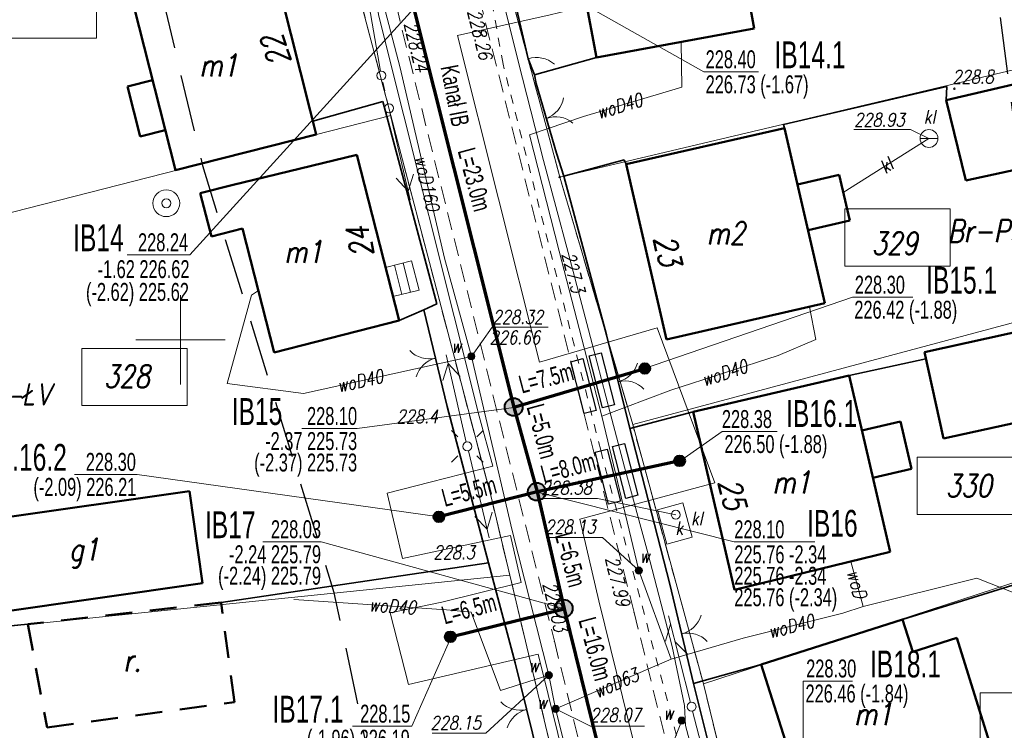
# Model space of a CAD drawing. Header units: millimetres. Extents: x 7436010 to 7436992, y 5663514 to 5666647.
# Tile 19 of 73: x 7436241 to 7436296, y 5663928 to 5663968. Entities that reach past the tile are written whole.
import ezdxf
from ezdxf.enums import TextEntityAlignment as Align

# ---------------------------------------------------------------- set-up
doc = ezdxf.new("R2010")
doc.units = ezdxf.units.MM
doc.header["$PDSIZE"] = 1
for name, pattern in [('$0$HIDDEN', [9.525, 6.35, -3.175]), ('2_EGBU_A', [0]), ('3', [1, 0.5, -0.5]), ('4', [2.5, 1.5, -1]), ('GDE', [0]), ('GUZ', [1.5, 1, -0.5]), ('KOU', [1.5, 1, -0.5])]:
    doc.linetypes.add(name, pattern=pattern)
for name, color, linetype, lineweight in [('1 OGRODZENIE', 7, 'BGT', 35), ('13 KOMORA KL', 34, 'Continuous', 18), ('14 WŁAZ KL', 34, 'Continuous', 18), ('15 PRZEWODY KL', 34, 'Continuous', 18), ('17 SŁUPY TELEKOMUNIKACYJNE', 30, 'Continuous', 18), ('18 LINIE TELEKOMUNIAKCYJNE', 30, 'Continuous', 18), ('2 BRAMY FURTKI', 7, 'Continuous', 18), ('22 SŁUPY eN', 1, 'Continuous', 18), ('23 LINIE eN', 1, 'Continuous', 18), ('24 LATARNIA', 1, 'Continuous', 18), ('27 ZASUWY WODOCIĄGOWE ISTN', 5, 'Continuous', 18), ('31 SZAMBO OSADNIK', 34, 'Continuous', 18), ('4 JEZDNIA MB', 7, 'KOU', 18), ('42 RZĘDNE WODOCIĄG', 5, 'Continuous', 18), ('43 RZĘDNE KL', 34, 'Continuous', 18), ('_AA_Kanalizacja grawitacyjna - trasa', 244, 'Continuous', 70), ('_AA_Odcinki boczne grawitacyjne 160mm - trasa', 30, 'Continuous', 70), ('_AA_Studnia kanalizacyjna bet.1000mm - symbol', 24, 'Continuous', 40), ('_AA_Studnia kanalizacyjna PP 600mm - symbol', 24, 'Continuous', 40), ('_DZIAŁKI DO POZWOLENIA', 110, 'Continuous', 9), ('_J_rury AROT', 1, 'Continuous', 30), ('_LINIA ROZ.LOKA', 4, '$0$HIDDEN', 30), ('Dzialki', 7, 'GDE', 18), ('DZIALKI_SYT-WYS_T_0', 7, 'Continuous', 18), ('EADTD_T_0', 7, 'Continuous', 18), ('EBUOA_T_6', 7, 'Continuous', 18), ('EBUPO_L_9', 7, '4', 50), ('EDZPD_L_1', 7, 'GDE', 18), ('EGBB_E_T_0', 7, 'Continuous', 18), ('EGBB_L_0', 7, '2_EGBU_A', 50), ('Linie_odn', 7, 'Continuous', 9), ('obszar odziaływania inwestcyji', 80, 'Continuous', 20), ('Podzial_sekcyjny_krzyze', 7, 'Continuous', 13), ('Punkty', 7, 'Continuous', 18), ('PunPOMIAR1', 7, 'Continuous', 18), ('RzedPOMIAR1', 7, 'Continuous', 18), ('SIEC_ENERGETYCZNA_L_0', 1, '3', 18), ('SZOPO_L_0', 7, 'BGT', 35), ('SZOPO_T_0', 7, 'Continuous', 18), ('UŻYTKI LINIE', 96, 'GUZ', 18), ('UŻYTKI OZNACZENIE', 96, 'Continuous', 18), ('WEKTOR BUDYNKI', 7, 'Continuous', 50), ('WEKTOR OGRODZENIE', 7, 'BGT', 35), ('WEKTOR PRZEWODY TELEKOMUNIKACYJNE', 30, 'Continuous', 18), ('WEKTOR RZĘDNE TELE', 30, 'Continuous', 18), ('WEKTOR RZĘDNE TERENU', 7, 'Continuous', 18), ('WEKTOR RZĘDNE WODOCIĄG wo', 5, 'Continuous', 18), ('WEKTOR SCHODY', 7, 'Continuous', 18), ('WEKTOR STUDNIA GŁĘBINOWA', 5, 'Continuous', 18), ('WEKTOR WODOCIĄGI wo', 5, 'Continuous', 18), ('WEKTOR ZASUWY wo', 5, 'Continuous', 18)]:
    doc.layers.add(name, color=color, linetype=linetype, lineweight=lineweight)
for name, color, linetype in [('_AA_Studnia kanalizacyjna bet.1000mm - plamki', 255, 'Continuous'), ('_AA_Studnia kanalizacyjna PP 600mm - plamki', 24, 'Continuous'), ('_map', 7, 'Continuous'), ('TEKST ks przyłącz korek', 32, 'Continuous'), ('TEKST ks przyłącz L _ i', 32, 'Continuous'), ('TEKST ks sieć L _ i', 244, 'Continuous'), ('TEKST ks studnia', 244, 'Continuous')]:
    doc.layers.add(name, color=color, linetype=linetype)
doc.styles.add('K1_ACAD', font='romans.shx', dxfattribs={"width": 0.8, "oblique": 12})
doc.styles.add('PLAN 1 pop.', font='ARIALN.TTF', dxfattribs={"width": 0.8})
doc.styles.add('PLAN 2 pop.', font='ARIALN.TTF', dxfattribs={"width": 0.8})
doc.linetypes.add('BGT', pattern='A,3.75,[133,ltypeshp.shx,S=0.1875,R=0,X=0,Y=0],3.75', length=7.5)

# ---------------------------------------------------------------- blocks, each defined once
blk = doc.blocks.new('GRO')
at = {"linetype": 'Continuous'}
blk.add_circle((0, 0), 0.045, dxfattribs=at)
blk = doc.blocks.new('BGB')
at = {"linetype": 'Continuous'}
for centre, start, end in [((-1.5, 0), 359.9995, 60), ((1.5, 0), 120, 180.0005)]:
    blk.add_arc(centre, 1.5, start, end, dxfattribs=at)
blk = doc.blocks.new('BGBP')
at = {"linetype": 'Continuous'}
blk.add_arc((1.5, 0), 1.5, 120, 180.0005, dxfattribs=at)
blk = doc.blocks.new('PNN')
at = {"linetype": 'Continuous'}
for p, q in [((0.25, 0), (5.25, 0)), ((3.9, 0.5), (4.76605, 0)), ((4.76605, 0), (3.9, -0.5))]:
    blk.add_line(p, q, dxfattribs=at)
blk = doc.blocks.new('SLS')
at = {"linetype": 'Continuous'}
blk.add_circle((0, 0), 0.25, dxfattribs=at)
blk = doc.blocks.new('PLT')
at = {"linetype": 'Continuous'}
for p, q in [((0.25, 0), (5.25, 0)), ((3.76605, 0), (2.9, -0.5)), ((3.9, 0.5), (4.76605, 0))]:
    blk.add_line(p, q, dxfattribs=at)
blk = doc.blocks.new('SZB')
at = {"linetype": 'Continuous'}
blk.add_line((-0.5, 0), (0.5, 0), dxfattribs=at)
blk.add_circle((0, 0), 0.5, dxfattribs=at)
blk = doc.blocks.new('WLZ')
at = {"linetype": 'Continuous'}
blk.add_circle((0, 0), 0.25, dxfattribs=at)
blk = doc.blocks.new('ZAS')
at = {"linetype": 'Continuous'}
for radius in [0.2, 0.175, 0.15, 0.125, 0.1, 0.075, 0.05, 0.025, 0.00715]:
    blk.add_circle((0, 0), radius, dxfattribs=at)
blk = doc.blocks.new('SUSM04_01')
at = {"linetype": 'Continuous'}
blk.add_circle((0, 0), 0.25, dxfattribs=at)
blk = doc.blocks.new('LAT')
at = {"linetype": 'Continuous'}
for p, q in [((-0.53035, 0.53035), (-0.8839, 0.8839)), ((0.53035, 0.53035), (0.8839, 0.8839)), ((-0.53035, -0.53035), (-0.8839, -0.8839)), ((0.53035, -0.53035), (0.8839, -0.8839))]:
    blk.add_line(p, q, dxfattribs=at)
blk = doc.blocks.new('WSP')
at = {"linetype": 'Continuous'}
blk.add_circle((0, 0), 0.045, dxfattribs=at)
blk = doc.blocks.new('SUUS25')
at = {"linetype": 'Continuous'}
for radius in [0.2, 0.175, 0.15, 0.125, 0.1, 0.075, 0.05, 0.025, 0.00715]:
    blk.add_circle((0, 0), radius, dxfattribs=at)
blk = doc.blocks.new('STD')
at = {"linetype": 'Continuous'}
for radius in [0.75, 0.25]:
    blk.add_circle((0, 0), radius, dxfattribs=at)
blk = doc.blocks.new('STUDZ')
at = {"layer": '1 OGRODZENIE', "flags": 128}
for points in [[(7436261.32, 5663963.32), (7436264.33, 5663952.01), (7436263.61, 5663951.67), (7436264.92, 5663946.28), (7436267.23, 5663937.53), (7436252.269, 5663935.31)], [(7436257.403, 5663962.223), (7436261.32, 5663963.32)], [(7436271.43, 5663959.15), (7436273.83, 5663950.28), (7436275.13, 5663945.04), (7436278.671, 5663945.97)], [(7436263.61, 5663951.67), (7436262.223, 5663951.082)], [(7436287.389, 5663948), (7436291.691, 5663948.938)], [(7436275.13, 5663945.04), (7436277.36, 5663936.34), (7436278.69, 5663930.79), (7436282.476, 5663931.843)], [(7436267.23, 5663937.53), (7436268.72, 5663931.95), (7436270, 5663926.72), (7436272.78, 5663915.45), (7436268.163, 5663914.31)], [(7436290.384, 5663934.362), (7436297.683, 5663936.64)], [(7436278.69, 5663930.79), (7436280.99, 5663921.62), (7436282.24, 5663916.38), (7436285.322, 5663917.384)]]:
    blk.add_lwpolyline(points, dxfattribs=at)
at = {"layer": '13 KOMORA KL', "flags": 128}
for points in [[(7436276.67, 5663940.5), (7436278.085, 5663940.895)], [(7436278.085, 5663940.895), (7436278.62, 5663938.976)], [(7436276.67, 5663940.5), (7436277.205, 5663938.582)], [(7436277.205, 5663938.582), (7436278.62, 5663938.976)]]:
    blk.add_lwpolyline(points, dxfattribs=at)
at = {"layer": '15 PRZEWODY KL', "flags": 128}
blk.add_lwpolyline([(7436291.86, 5663961.26), (7436287.063, 5663958.247)], dxfattribs=at)
at = {"layer": '22 SŁUPY eN', "linetype": '3', "flags": 128}
blk.add_lwpolyline([(7436261.66, 5663962.95), (7436261.23, 5663964.78)], dxfattribs=at)
at = {"layer": '4 JEZDNIA MB', "flags": 128}
for points in [[(7436276.67, 5664066.8), (7436275.37, 5664062.35), (7436268.02, 5664034.9), (7436262.85, 5664015.76), (7436259.89, 5664002.38), (7436258.96, 5663989.67), (7436260.01, 5663977.96), (7436262.3, 5663967.71), (7436270.91, 5663933.15)], [(7436275.37, 5663934.76), (7436266.87, 5663968.5), (7436264.88, 5663978.37)], [(7436286.771, 5663888.68), (7436275.37, 5663934.76)], [(7436270.91, 5663933.15), (7436282.098, 5663887.657)]]:
    blk.add_lwpolyline(points, dxfattribs=at)
at = {"layer": '42 RZĘDNE WODOCIĄG', "flags": 128}
for points in [[(7436275.63, 5663937.1), (7436273.601, 5663938.944), (7436270.441, 5663938.944)], [(7436270.98, 5663929.37), (7436272.923, 5663928.399), (7436275.956, 5663928.399)], [(7436273.43, 5663924.908), (7436276.547, 5663924.908), (7436278.03, 5663928.71)]]:
    blk.add_lwpolyline(points, dxfattribs=at)
at = {"layer": '43 RZĘDNE KL', "flags": 128}
for points in [[(7436291.86, 5663961.26), (7436290.819, 5663961.753), (7436287.659, 5663961.753)], [(7436270.182, 5663941.123), (7436273.325, 5663941.123), (7436277.7, 5663940.22)]]:
    blk.add_lwpolyline(points, dxfattribs=at)
at = {"layer": 'Dzialki'}
for p, q in [((7436266.97, 5663974.93), (7436271.21, 5663959.1)), ((7436271.21, 5663959.1), (7436302.071, 5663966.405))]:
    blk.add_line(p, q, dxfattribs=at)
at = {"layer": 'EBUPO_L_9'}
for p, q in [((7436252.269, 5663935.31), (7436241.459, 5663934.098)), ((7436253.025, 5663929.75), (7436252.269, 5663935.31)), ((7436241.459, 5663934.098), (7436242.535, 5663928.329)), ((7436242.535, 5663928.329), (7436253.025, 5663929.75))]:
    blk.add_line(p, q, dxfattribs=at)
at = {"layer": 'EDZPD_L_1'}
for p, q in [((7436261.76, 5663962.545), (7436257.825, 5663977.517)), ((7436261.76, 5663962.545), (7436233.01, 5663955.19)), ((7436267.384, 5663941.146), (7436261.76, 5663962.545)), ((7436275.289, 5663945.265), (7436271.21, 5663959.1)), ((7436275.289, 5663945.265), (7436304.581, 5663953.107)), ((7436279.247, 5663930.759), (7436275.289, 5663945.265)), ((7436268.413, 5663936.84), (7436267.384, 5663941.146)), ((7436279.247, 5663930.759), (7436307.522, 5663939.99)), ((7436268.413, 5663936.84), (7436238.353, 5663933.775)), ((7436273.464, 5663915.703), (7436268.413, 5663936.84)), ((7436282.686, 5663916.782), (7436279.247, 5663930.759))]:
    blk.add_line(p, q, dxfattribs=at)
at = {"layer": 'EGBB_L_0'}
for p, q in [((7436280.37, 5663977.24), (7436282.08, 5663967.4)), ((7436271.45, 5663975.62), (7436273.26, 5663965.78)), ((7436255.282, 5663970.646), (7436257.25, 5663962.827)), ((7436247.393, 5663968.657), (7436249.713, 5663959.479)), ((7436273.26, 5663965.78), (7436282.08, 5663967.4)), ((7436292.82, 5663963.41), (7436302.088, 5663965.559)), ((7436292.82, 5663963.41), (7436293.928, 5663958.918)), ((7436257.25, 5663962.827), (7436257.592, 5663961.477)), ((7436274.93, 5663959.82), (7436283.78, 5663961.84)), ((7436283.78, 5663961.84), (7436286.035, 5663952.048)), ((7436249.713, 5663959.479), (7436257.592, 5663961.477)), ((7436293.928, 5663958.918), (7436302.844, 5663960.858)), ((7436252.864, 5663958.642), (7436259.863, 5663960.34)), ((7436259.863, 5663960.34), (7436262.223, 5663951.082)), ((7436274.93, 5663959.82), (7436277.186, 5663950.018)), ((7436251.094, 5663958.21), (7436252.864, 5663958.642)), ((7436251.094, 5663958.21), (7436251.737, 5663955.771)), ((7436251.737, 5663955.771), (7436253.477, 5663956.223)), ((7436253.477, 5663956.223), (7436255.244, 5663949.294)), ((7436277.186, 5663950.018), (7436286.035, 5663952.048)), ((7436291.608, 5663949.314), (7436304.785, 5663952.2)), ((7436255.244, 5663949.294), (7436262.223, 5663951.082)), ((7436291.608, 5663949.314), (7436292.664, 5663944.475)), ((7436278.671, 5663945.97), (7436287.389, 5663948)), ((7436287.389, 5663948), (7436289.68, 5663938.141)), ((7436292.664, 5663944.475), (7436305.868, 5663947.367)), ((7436278.671, 5663945.97), (7436280.982, 5663936.031)), ((7436237.983, 5663939.755), (7436250.502, 5663941.548)), ((7436250.502, 5663941.548), (7436251.238, 5663936.399)), ((7436280.982, 5663936.031), (7436289.68, 5663938.141)), ((7436238.718, 5663934.605), (7436251.238, 5663936.399)), ((7436282.476, 5663931.843), (7436290.384, 5663934.362)), ((7436290.384, 5663934.362), (7436290.956, 5663932.562)), ((7436290.956, 5663932.562), (7436293.426, 5663933.335)), ((7436293.426, 5663933.335), (7436295.232, 5663927.546)), ((7436282.476, 5663931.843), (7436285.296, 5663922.985))]:
    blk.add_line(p, q, dxfattribs=at)
at = {"layer": 'Podzial_sekcyjny_krzyze', "color": 7, "lineweight": 13}
for p, q in [((7436250, 5663947.5), (7436250, 5663952.5)), ((7436247.5, 5663950), (7436252.5, 5663950))]:
    blk.add_line(p, q, dxfattribs=at)
at = {"layer": 'PunPOMIAR1'}
for p in [(7436262.3, 5663967.71), (7436264.92, 5663946.28), (7436267.23, 5663937.53), (7436275.37, 5663934.76), (7436270.91, 5663933.15)]:
    blk.add_point(p, dxfattribs=at)
at = {"layer": 'SIEC_ENERGETYCZNA_L_0'}
for p, q in [((7436268.039, 5663965.418), (7436267.127, 5663970.458)), ((7436273.499, 5663943.827), (7436268.039, 5663965.418)), ((7436277.743, 5663927.882), (7436273.499, 5663943.827))]:
    blk.add_line(p, q, dxfattribs=at)
at = {"layer": 'SZOPO_L_0'}
for p, q in [((7436269.44, 5663965.71), (7436267.28, 5663975.1)), ((7436269.8, 5663964.81), (7436269.44, 5663965.71)), ((7436269.8, 5663964.81), (7436273.26, 5663965.78)), ((7436269.9, 5663964.33), (7436269.8, 5663964.81)), ((7436271.02, 5663960.44), (7436269.9, 5663964.33)), ((7436292.85, 5663964.17), (7436283.73, 5663962.04)), ((7436292.82, 5663963.41), (7436292.85, 5663964.17)), ((7436283.73, 5663962.04), (7436283.78, 5663961.84)), ((7436271.43, 5663959.15), (7436271.02, 5663960.44)), ((7436274.82, 5663960.07), (7436271.43, 5663959.15)), ((7436274.93, 5663959.82), (7436274.82, 5663960.07))]:
    blk.add_line(p, q, dxfattribs=at)
at = {"layer": 'UŻYTKI LINIE', "flags": 128}
for points in [[(7436291.78, 5664098.98), (7436285.17, 5664074.32), (7436277.728, 5664045.894), (7436275.415, 5664037.05), (7436267.398, 5664006.396), (7436265.736, 5663990.877), (7436266.97, 5663974.93), (7436271.21, 5663959.1), (7436275.289, 5663945.265), (7436279.247, 5663930.759), (7436282.686, 5663916.782), (7436290.253, 5663883.997), (7436291.924, 5663877.505), (7436293.148, 5663871.537), (7436293.303, 5663870.782), (7436298.029, 5663851.349), (7436300.076, 5663842.932), (7436302.735, 5663832.544), (7436306.06, 5663818.61), (7436309.78, 5663804.08), (7436311.416, 5663799.459), (7436315.724, 5663789.291), (7436324.768, 5663771.514)], [(7436299.772, 5663807.815), (7436293.961, 5663830.527), (7436291.344, 5663840.752), (7436290.066, 5663846.007), (7436284.582, 5663868.615), (7436282.649, 5663876.996), (7436280.847, 5663884.808), (7436280.017, 5663888.28), (7436279.105, 5663892.097), (7436273.464, 5663915.703), (7436268.413, 5663936.84), (7436267.384, 5663941.146), (7436261.76, 5663962.545), (7436257.825, 5663977.517), (7436257.715, 5663985.662), (7436257.599, 5663994.26), (7436254.813, 5664004.471), (7436251.468, 5664016.728), (7436250.549, 5664027.072), (7436249.484, 5664037.267), (7436248.356, 5664048.169), (7436248.671, 5664065.433), (7436248.805, 5664072.792)]]:
    blk.add_lwpolyline(points, dxfattribs=at)
at = {"layer": 'WEKTOR BUDYNKI', "flags": 128}
for points in [[(7436247.037, 5663964.165), (7436248.439, 5663964.52)], [(7436247.037, 5663964.165), (7436247.745, 5663961.367)], [(7436247.745, 5663961.367), (7436249.146, 5663961.721)], [(7436286.836, 5663959.232), (7436284.504, 5663958.695)], [(7436286.836, 5663959.232), (7436287.428, 5663956.664)], [(7436287.428, 5663956.664), (7436285.096, 5663956.127)], [(7436290.259, 5663945.433), (7436288.102, 5663944.932)], [(7436290.259, 5663945.433), (7436290.873, 5663942.79)], [(7436290.873, 5663942.79), (7436288.717, 5663942.288)]]:
    blk.add_lwpolyline(points, dxfattribs=at)
at = {"layer": 'WEKTOR OGRODZENIE', "flags": 128}
blk.add_lwpolyline([(7436241.459, 5663934.098), (7436232.784, 5663933.256)], dxfattribs=at)
at = {"layer": 'WEKTOR PRZEWODY TELEKOMUNIKACYJNE', "flags": 128}
for points in [[(7436268.448, 5664013.055), (7436266.992, 5664007.049), (7436266.772, 5664001.549), (7436266.573, 5663998.199), (7436266.245, 5663993.254), (7436265.512, 5663985.925), (7436266.286, 5663979.762), (7436266.928, 5663975.042), (7436267.352, 5663971.153), (7436267.668, 5663969.778), (7436268.135, 5663968.571), (7436269.119, 5663964.63)], [(7436269.119, 5663964.63), (7436270.293, 5663960.024), (7436271.675, 5663954.89), (7436273.301, 5663948.708), (7436274.033, 5663945.921)], [(7436274.033, 5663945.921), (7436274.829, 5663942.886), (7436276.128, 5663938.083), (7436277.498, 5663932.854), (7436278.185, 5663929.55), (7436278.245, 5663928.437), (7436278.96, 5663925.771), (7436280.596, 5663919.502), (7436282.157, 5663913.68), (7436283.889, 5663907.463), (7436285.327, 5663901.909), (7436287.002, 5663895.856)]]:
    blk.add_lwpolyline(points, dxfattribs=at)
at = {"layer": 'WEKTOR RZĘDNE WODOCIĄG wo', "flags": 128}
for points in [[(7436270.558, 5663950.718), (7436267.437, 5663950.718), (7436266.266, 5663949.077)], [(7436264.081, 5663928.015), (7436267.077, 5663928.015), (7436270.596, 5663931.249)]]:
    blk.add_lwpolyline(points, dxfattribs=at)
at = {"layer": 'WEKTOR SCHODY', "flags": 128}
for points in [[(7436262.925, 5663954.411), (7436261.469, 5663954.039)], [(7436261.97, 5663954.167), (7436262.383, 5663952.544)], [(7436262.447, 5663954.289), (7436262.861, 5663952.666)], [(7436262.925, 5663954.411), (7436263.339, 5663952.787)], [(7436263.339, 5663952.787), (7436261.883, 5663952.416)]]:
    blk.add_lwpolyline(points, dxfattribs=at)
at = {"layer": 'WEKTOR WODOCIĄGI wo', "flags": 128}
for points in [[(7436260.711, 5663971.216), (7436262.286, 5663965.208)], [(7436273.557, 5663945.728), (7436271.169, 5663954.961), (7436269.51, 5663961.469), (7436272.545, 5663962.483), (7436278.036, 5663964.126), (7436278.009, 5663966.652)], [(7436266.266, 5663949.077), (7436264.765, 5663954.567), (7436262.286, 5663965.208)], [(7436270.596, 5663931.249), (7436268.555, 5663939.348), (7436266.266, 5663949.077), (7436256.87, 5663947.003), (7436252.617, 5663947.567), (7436253.965, 5663952.494), (7436254.363, 5663952.751)], [(7436273.557, 5663945.728), (7436277.423, 5663947.181), (7436283.423, 5663949.13), (7436285.535, 5663950.015), (7436285.186, 5663951.854)], [(7436273.557, 5663945.728), (7436275.63, 5663937.1), (7436277.435, 5663932.139)], [(7436288.177, 5663935.083), (7436287.489, 5663937.61)], [(7436270.98, 5663929.37), (7436277.435, 5663932.139), (7436281.471, 5663933.314), (7436287.036, 5663934.727), (7436288.177, 5663935.083), (7436294.54, 5663936.676), (7436297.885, 5663935.345)], [(7436275.797, 5663910.179), (7436270.98, 5663929.37), (7436270.596, 5663931.249), (7436267.888, 5663930.396), (7436266.254, 5663934.783), (7436264.885, 5663934.907), (7436256.33, 5663935.486)]]:
    blk.add_lwpolyline(points, dxfattribs=at)
at = {"layer": '14 WŁAZ KL', "rotation": 0.06209006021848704}
blk.add_blockref('WLZ', (7436277.7, 5663940.22), dxfattribs=at)
at = {"layer": '17 SŁUPY TELEKOMUNIKACYJNE', "rotation": 0.0622539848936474}
blk.add_blockref('SLS', (7436278.58, 5663929.49), dxfattribs=at)
at = {"layer": '18 LINIE TELEKOMUNIAKCYJNE'}
for rotation in [104.3009765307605, 284.2221699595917]:
    blk.add_blockref('PLT', (7436278.58, 5663929.49), dxfattribs=dict(at, rotation=rotation))
at = {"layer": '2 BRAMY FURTKI'}
for p, rotation in [((7436264.265, 5663948.975), 103.660456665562), ((7436274.48, 5663947.66), 283.9332861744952), ((7436278.025, 5663933.565), 283.4762090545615), ((7436269.36, 5663929.335), 103.7523478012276)]:
    blk.add_blockref('BGB', p, dxfattribs=dict(at, rotation=rotation))
at = {"layer": '22 SŁUPY eN'}
for p in [(7436261.23, 5663964.78), (7436261.66, 5663962.95), (7436266.04, 5663944.04)]:
    blk.add_blockref('SUSM04_01', p, dxfattribs=at)
at = {"layer": '23 LINIE eN', "rotation": 99.75591087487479}
blk.add_blockref('PNN', (7436261.23, 5663964.78), dxfattribs=at)
at = {"layer": '23 LINIE eN', "linetype": '3'}
for p, rotation in [((7436261.66, 5663962.95), 283.0410782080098), ((7436266.04, 5663944.04), 103.0410782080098), ((7436266.04, 5663944.04), 283.5307055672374)]:
    blk.add_blockref('PNN', p, dxfattribs=dict(at, rotation=rotation))
at = {"layer": '24 LATARNIA', "linetype": '3'}
blk.add_blockref('LAT', (7436266.04, 5663944.04), dxfattribs=at)
at = {"layer": '27 ZASUWY WODOCIĄGOWE ISTN', "rotation": 264.6899967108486}
for p in [(7436275.63, 5663937.1), (7436270.98, 5663929.37), (7436278.03, 5663928.71)]:
    blk.add_blockref('ZAS', p, dxfattribs=at)
at = {"layer": '31 SZAMBO OSADNIK'}
blk.add_blockref('SZB', (7436291.86, 5663961.26), dxfattribs=at)
at = {"layer": 'Punkty'}
blk.add_blockref('GRO', (7436271.21, 5663959.1), dxfattribs=at)
at = {"layer": 'SZOPO_T_0'}
for name, p, rotation in [('BGBP', (7436269.44, 5663965.71), 288.5517543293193), ('BGB', (7436270.46, 5663962.385), 290.0010931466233)]:
    blk.add_blockref(name, p, dxfattribs=dict(at, rotation=rotation))
at = {"layer": 'WEKTOR RZĘDNE TERENU', "rotation": 0.06340145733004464}
blk.add_blockref('WSP', (7436293.278, 5663964.041), dxfattribs=at)
at = {"layer": 'WEKTOR STUDNIA GŁĘBINOWA'}
blk.add_blockref('STD', (7436249.205, 5663957.639), dxfattribs=at)
at = {"layer": 'WEKTOR ZASUWY wo'}
for p in [(7436266.266, 5663949.077), (7436270.596, 5663931.249)]:
    blk.add_blockref('SUUS25', p, dxfattribs=at)
at = {"layer": '13 KOMORA KL', "style": 'K1_ACAD', "oblique": 12, "width": 0.8}
blk.add_text('kl', height=0.75, rotation=0.0625, dxfattribs=at).set_placement((7436278.547, 5663939.642))
at = {"layer": '14 WŁAZ KL', "style": 'K1_ACAD', "oblique": 12, "width": 0.8}
blk.add_text('k', height=0.75, rotation=0.0625, dxfattribs=at).set_placement((7436277.665, 5663939.092))
at = {"layer": '15 PRZEWODY KL', "style": 'K1_ACAD', "oblique": 12, "width": 0.8}
blk.add_text('kl', height=0.75, rotation=34.9796, dxfattribs=at).set_placement((7436289.462, 5663959.753), align=Align.MIDDLE)
at = {"layer": '27 ZASUWY WODOCIĄGOWE ISTN', "style": 'K1_ACAD', "oblique": 12, "width": 0.8}
for p in [(7436275.676, 5663937.534), (7436269.933, 5663929.361), (7436277.002, 5663928.763)]:
    blk.add_text('w', height=0.75, dxfattribs=at).set_placement(p)
at = {"layer": '31 SZAMBO OSADNIK', "style": 'K1_ACAD', "oblique": 12, "width": 0.8}
blk.add_text('kl', height=0.75, dxfattribs=at).set_placement((7436291.567, 5663962.098))
at = {"layer": '42 RZĘDNE WODOCIĄG', "style": 'K1_ACAD', "oblique": 12, "width": 0.8}
for s, p in [('228.13', (7436270.394, 5663939.18)), ('228.07', (7436272.911, 5663928.648))]:
    blk.add_text(s, height=0.75, dxfattribs=at).set_placement(p)
at = {"layer": '43 RZĘDNE KL', "style": 'K1_ACAD', "oblique": 12, "width": 0.8}
for s, p in [('228.93', (7436287.671, 5663961.932)), ('228.38', (7436270.175, 5663941.347))]:
    blk.add_text(s, height=0.75, dxfattribs=at).set_placement(p)
at = {"layer": 'DZIALKI_SYT-WYS_T_0', "style": 'K1_ACAD', "oblique": 12, "width": 0.8}
for s, p in [('329', (7436289.937, 5663955.394)), ('328', (7436247.002, 5663947.961)), ('330', (7436294.081, 5663941.841))]:
    blk.add_text(s, height=1.25, dxfattribs=at).set_placement(p, align=Align.MIDDLE)
at = {"layer": 'EADTD_T_0', "style": 'K1_ACAD', "oblique": 12, "width": 0.8}
for s, rotation, p in [('22', 108.4923, (7436255.934, 5663966.372)), ('24', 101.952, (7436260.649, 5663955.598)), ('23', 283.9036, (7436276.639, 5663954.84)), ('25', 283.6322, (7436280.259, 5663941.227))]:
    blk.add_text(s, height=1.25, rotation=rotation, dxfattribs=at).set_placement(p, align=Align.CENTER)
at = {"layer": 'EBUOA_T_6', "style": 'K1_ACAD', "oblique": 12, "width": 0.8}
blk.add_text('r.', height=1.25, rotation=0.0618, dxfattribs=at).set_placement((7436247.302, 5663932.084), align=Align.MIDDLE)
at = {"layer": 'EGBB_E_T_0', "style": 'K1_ACAD', "oblique": 12, "width": 0.8}
for s, p in [('m1', (7436252.137, 5663965.355)), ('m2', (7436280.5, 5663955.965)), ('m1', (7436256.877, 5663954.925)), ('m1', (7436284.181, 5663942.035)), ('g1', (7436244.61, 5663938.077)), ('m1', (7436288.746, 5663929.085))]:
    blk.add_text(s, height=1.25, dxfattribs=at).set_placement(p, align=Align.MIDDLE)
at = {"layer": 'RzedPOMIAR1', "style": 'K1_ACAD', "oblique": 12, "width": 0.8}
for s, rotation, p in [('228.26', 284.1401, (7436266.037, 5663968.355)), ('228.24', 283.9894, (7436262.483, 5663967.662)), ('227.99', 284.1401, (7436273.742, 5663937.779)), ('228.03', 283.9894, (7436270.253, 5663936.345))]:
    blk.add_text(s, height=0.75, rotation=rotation, dxfattribs=at).set_placement(p)
for s, p in [('228.4', (7436262.083, 5663945.345)), ('228.3', (7436264.149, 5663937.745))]:
    blk.add_text(s, height=0.75, dxfattribs=at).set_placement(p)
at = {"layer": 'UŻYTKI OZNACZENIE', "style": 'K1_ACAD', "oblique": 12, "width": 0.8}
for s, p in [('Br-PsV', (7436292.904, 5663956.71)), ('Br-ŁV', (7436238.883, 5663947.576))]:
    blk.add_text(s, height=1.25, dxfattribs=at).set_placement(p, align=Align.TOP_LEFT)
at = {"layer": 'WEKTOR RZĘDNE TELE', "style": 'K1_ACAD', "oblique": 12, "width": 0.8}
blk.add_text('227.3', height=0.75, rotation=284.7389, dxfattribs=at).set_placement((7436271.675, 5663954.89), align=Align.MIDDLE_LEFT)
at = {"layer": 'WEKTOR RZĘDNE TERENU', "style": 'K1_ACAD', "oblique": 12, "width": 0.8}
blk.add_text('228.8', height=0.75, rotation=0.0634, dxfattribs=at).set_placement((7436293.169, 5663964.335))
at = {"layer": 'WEKTOR RZĘDNE WODOCIĄG wo', "style": 'K1_ACAD', "oblique": 12, "width": 0.8}
for s, p in [('228.32', (7436267.452, 5663950.902)), ('226.66', (7436267.287, 5663949.759)), ('228.15', (7436263.98, 5663928.212))]:
    blk.add_text(s, height=0.75, dxfattribs=at).set_placement(p)
at = {"layer": 'WEKTOR WODOCIĄGI wo', "style": 'K1_ACAD', "oblique": 12, "width": 0.8}
for s, rotation, p in [('woD40', 16.6491, (7436274.545, 5663963.081)), ('woD160', 283.1145, (7436263.787, 5663958.767)), ('woD40', 17.9901, (7436280.423, 5663948.156)), ('woD40', 12.4507, (7436260.039, 5663947.702)), ('woD', 285.2136, (7436287.833, 5663936.346)), ('woD40', 355.9552, (7436261.859, 5663935.112)), ('woD40', 14.2433, (7436284.146, 5663933.993)), ('woD63', 23.2166, (7436274.355, 5663930.817))]:
    blk.add_text(s, height=0.75, rotation=rotation, dxfattribs=at).set_placement(p, align=Align.MIDDLE)
at = {"layer": 'WEKTOR ZASUWY wo', "style": 'K1_ACAD', "oblique": 12, "width": 0.8}
for p in [(7436265.143, 5663949.274), (7436269.469, 5663931.424)]:
    blk.add_text('w', height=0.75, dxfattribs=at).set_placement(p)

msp = doc.modelspace()

# ---------------------------------------------------------------- hatches: boundary and pattern name
at = {"layer": '_AA_Studnia kanalizacyjna bet.1000mm - plamki', "linetype": 'Continuous'}
h = msp.add_hatch(color=256, dxfattribs=at)
edge = h.paths.add_edge_path()
edge.add_arc((7436268.633, 5663946.244), 0.5, 0, 360)
h = msp.add_hatch(color=256, dxfattribs=at)
edge = h.paths.add_edge_path()
edge.add_arc((7436269.925, 5663941.51), 0.5, 0, 360)
h = msp.add_hatch(color=256, dxfattribs=at)
edge = h.paths.add_edge_path()
edge.add_arc((7436271.427, 5663934.981), 0.5, 0, 360)
at = {"layer": '_AA_Studnia kanalizacyjna PP 600mm - plamki', "linetype": 'Continuous'}
h = msp.add_hatch(color=30, dxfattribs=at)
edge = h.paths.add_edge_path()
edge.add_arc((7436275.97, 5663948.396), 0.3, 0, 360)
h = msp.add_hatch(color=30, dxfattribs=at)
edge = h.paths.add_edge_path()
edge.add_arc((7436277.917, 5663943.231), 0.3, 0, 360)
h = msp.add_hatch(color=30, dxfattribs=at)
edge = h.paths.add_edge_path()
edge.add_arc((7436264.453, 5663940.106), 0.3, 0, 360)
h = msp.add_hatch(color=30, dxfattribs=at)
edge = h.paths.add_edge_path()
edge.add_arc((7436265.091, 5663933.397), 0.3, 0, 360)

# ---------------------------------------------------------------- linework, layer by layer
at = {"layer": '_AA_Kanalizacja grawitacyjna - trasa'}
msp.add_lwpolyline([(7436265.145, 5664021.024), (7436260.251, 5663995.803), (7436260.642, 5663983.495), (7436261.834, 5663975.611), (7436263.058, 5663968.513), (7436268.647, 5663946.245), (7436269.939, 5663941.511), (7436271.448, 5663934.952), (7436275.254, 5663919.53), (7436276.487, 5663914.63), (7436277.851, 5663908.989), (7436283.839, 5663884.748), (7436291.293, 5663853.5), (7436295.498, 5663836.543), (7436297.14, 5663830.184), (7436303.857, 5663804.49), (7436307.643, 5663793.189), (7436322.2, 5663764.572), (7436333.516, 5663741.626), (7436339.623, 5663731.528)], dxfattribs=at)
at = {"layer": '_AA_Odcinki boczne grawitacyjne 160mm - trasa'}
for points in [[(7436268.647, 5663946.245), (7436275.97, 5663948.396)], [(7436277.917, 5663943.231), (7436269.939, 5663941.511)], [(7436269.939, 5663941.511), (7436264.453, 5663940.106)], [(7436265.091, 5663933.397), (7436271.448, 5663934.952)]]:
    msp.add_lwpolyline(points, dxfattribs=at)
at = {"layer": '_AA_Studnia kanalizacyjna bet.1000mm - symbol', "linetype": 'Continuous'}
for centre in [(7436268.633, 5663946.244), (7436269.925, 5663941.51), (7436271.427, 5663934.981)]:
    msp.add_circle(centre, 0.5, dxfattribs=at)
at = {"layer": '_AA_Studnia kanalizacyjna PP 600mm - symbol', "color": 30, "linetype": 'Continuous'}
for centre in [(7436275.97, 5663948.396), (7436277.917, 5663943.231), (7436264.453, 5663940.106), (7436265.091, 5663933.397)]:
    msp.add_circle(centre, 0.3, dxfattribs=at)
at = {"layer": '_DZIAŁKI DO POZWOLENIA'}
for points in [[(7436239.404, 5663970.075), (7436245.296, 5663970.075), (7436245.296, 5663966.874), (7436239.404, 5663966.874)], [(7436287.156, 5663957.328), (7436293.048, 5663957.328), (7436293.048, 5663954.127), (7436287.156, 5663954.127)], [(7436244.477, 5663949.525), (7436250.369, 5663949.525), (7436250.369, 5663946.324), (7436244.477, 5663946.324)], [(7436291.196, 5663943.438), (7436297.088, 5663943.438), (7436297.088, 5663940.237), (7436291.196, 5663940.237)], [(7436294.728, 5663930.256), (7436300.62, 5663930.256), (7436300.62, 5663927.054), (7436294.728, 5663927.054)]]:
    msp.add_lwpolyline(points, close=True, dxfattribs=at)
at = {"layer": '_J_rury AROT'}
for points in [[(7436273.53, 5663949.273), (7436274.277, 5663946.367), (7436273.599, 5663946.193), (7436272.852, 5663949.098)], [(7436272.503, 5663948.955), (7436273.251, 5663946.049), (7436272.573, 5663945.875), (7436271.825, 5663948.78)], [(7436274.837, 5663944.212), (7436275.584, 5663941.307), (7436274.906, 5663941.132), (7436274.159, 5663944.038)], [(7436273.864, 5663943.894), (7436274.612, 5663940.989), (7436273.934, 5663940.814), (7436273.186, 5663943.72)]]:
    msp.add_lwpolyline(points, close=True, dxfattribs=at)
at = {"layer": '_LINIA ROZ.LOKA', "ltscale": 0.5, "flags": 128}
msp.add_lwpolyline([(7436769.819, 5666386.172), (7436785.63, 5666401.9), (7436777.168, 5666339.855), (7436769.643, 5666284.835), (7436763.693, 5666241.333), (7436758.706, 5666204.871), (7436746.995, 5666120.477), (7436746.67, 5666118.16), (7436746, 5666112.25), (7436742.679, 5666086.949), (7436737.87, 5666050.31), (7436735.793, 5666034.48), (7436729.165, 5665983.959), (7436725.413, 5665955.369), (7436721.158, 5665922.936), (7436716.677, 5665892.746), (7436714.652, 5665879.501), (7436710.699, 5665853.651), (7436705.915, 5665822.364), (7436701.238, 5665791.78), (7436696.682, 5665761.986), (7436693.363, 5665740.276), (7436692.49, 5665734.57), (7436691.24, 5665725.21), (7436686.817, 5665692.279), (7436686.24, 5665687.98), (7436687.02, 5665687.872), (7436687.796, 5665687.765), (7436688.426, 5665687.677), (7436689.729, 5665687.497), (7436691.702, 5665687.224), (7436695.055, 5665686.76), (7436699.592, 5665686.132), (7436703.87, 5665685.495), (7436710.052, 5665684.688), (7436704.144, 5665626.716), (7436692.353, 5665554.027), (7436684.4, 5665507.895), (7436678.948, 5665476.375), (7436678.106, 5665452.583), (7436669.825, 5665424.532), (7436658.741, 5665384.423), (7436649.917, 5665353.223), (7436656.066, 5665352.41), (7436640.531, 5665294.184), (7436627.067, 5665248.662), (7436617.803, 5665220.557), (7436609.033, 5665184.743), (7436597.094, 5665145.042), (7436586.74, 5665104.181), (7436580.262, 5665077.607), (7436551.399, 5665080.628), (7436544.132, 5665053.462), (7436541.654, 5665043.684), (7436535.648, 5665019.894), (7436527.279, 5664986.713), (7436518.85, 5664953.127), (7436540.241, 5664951.286), (7436527.274, 5664905.085), (7436512.887, 5664848.872), (7436512.752, 5664848.252), (7436491.254, 5664843.656), (7436490.454, 5664840.416), (7436488.749, 5664840.174), (7436485.592, 5664828.52), (7436480.77, 5664810.687), (7436477.564, 5664798.832), (7436470.048, 5664771.067), (7436466.776, 5664758.912), (7436460.996, 5664737.529), (7436453.383, 5664709.453), (7436450.493, 5664698.657), (7436449.293, 5664694.235), (7436447.878, 5664689.001), (7436444.735, 5664677.411), (7436439.734, 5664658.879), (7436430.798, 5664625.844), (7436422.092, 5664592.636), (7436411.808, 5664553.448), (7436402.818, 5664519.107), (7436395.065, 5664489.579), (7436386.906, 5664458.419), (7436380.697, 5664434.655), (7436376.518, 5664418.897), (7436373.403, 5664406.849), (7436371.231, 5664398.643), (7436365.4, 5664376.386), (7436360.194, 5664356.586), (7436358.975, 5664351.964), (7436370.073, 5664349.716), (7436345.743, 5664252.376), (7436338.101, 5664221.811), (7436346.559, 5664219.638), (7436332.958, 5664172.827), (7436327.706, 5664153.961), (7436320.71, 5664127.647), (7436315.847, 5664109.043), (7436293.508, 5664105.672), (7436291.778, 5664098.993), (7436311.255, 5664095.216), (7436305.86, 5664069.899), (7436301.249, 5664052.498), (7436298.259, 5664034.704), (7436295.226, 5664016.7), (7436294.203, 5663992.362), (7436295.675, 5663969.316), (7436298.862, 5663944.903), (7436305.053, 5663922.416), (7436309.368, 5663907.37), (7436310.083, 5663904.279), (7436287.939, 5663894.265), (7436287.89, 5663894.23), (7436289.293, 5663888.169), (7436307.22, 5663896.421), (7436313.563, 5663878.366), (7436316.816, 5663864.356), (7436323.097, 5663841.843), (7436323.621, 5663840.346), (7436302.734, 5663832.549), (7436306.084, 5663818.609), (7436328.591, 5663826.53), (7436335.305, 5663807.875), (7436346.491, 5663776.834), (7436347.265, 5663774.439), (7436325.835, 5663769.718), (7436328.273, 5663765.489), (7436328.273, 5663765.489), (7436337.733, 5663749.257), (7436355.952, 5663758.124), (7436369.036, 5663743.036), (7436379.219, 5663723.732), (7436386.589, 5663707.332), (7436393.785, 5663687.445), (7436394.545, 5663683.162), (7436386.119, 5663681.18), (7436375.065, 5663673.191), (7436376.66, 5663669.404), (7436378.039, 5663665.373), (7436383.145, 5663649.886), (7436385.452, 5663641.268), (7436392.561, 5663614.937), (7436402.771, 5663597.554), (7436404.552, 5663594.357), (7436398.144, 5663579.556), (7436383.472, 5663579.872), (7436383.472, 5663598.954), (7436383.536, 5663613.755), (7436381.268, 5663622.159), (7436375.493, 5663643.653), (7436374.487, 5663647.412), (7436373.191, 5663652.22), (7436366.812, 5663649.775), (7436363.111, 5663660.126), (7436369.055, 5663664.529), (7436367.983, 5663667.458), (7436362.418, 5663663.455), (7436351.027, 5663690.171), (7436348.921, 5663700.662), (7436355.281, 5663701.413), (7436350.008, 5663711.545), (7436342.684, 5663723.842), (7436323.689, 5663721.102), (7436294.623, 5663770.744), (7436268.862, 5663766.229), (7436263.066, 5663785.818), (7436260.041, 5663784.815), (7436254.686, 5663782.735), (7436252.465, 5663789.248), (7436260.428, 5663792.401), (7436278.163, 5663799.499), (7436285.701, 5663801.994), (7436278.819, 5663825.679), (7436273.401, 5663846.926), (7436269.385, 5663864.936), (7436284.572, 5663868.617), (7436282.661, 5663876.992), (7436274.791, 5663875.665), (7436272.427, 5663887.404), (7436280.035, 5663888.292), (7436279.108, 5663892.091), (7436269.52, 5663890.933), (7436263.103, 5663914.553), (7436258.603, 5663935.854), (7436251.252, 5663959.731), (7436247.766, 5663974.333), (7436257.809, 5663977.446), (7436257.698, 5663985.662), (7436257.603, 5663994.259), (7436254.811, 5664004.46), (7436251.476, 5664016.715), (7436250.549, 5664027.068), (7436249.485, 5664037.257), (7436242.689, 5664037.334), (7436241.678, 5664048.834), (7436240.901, 5664065.752), (7436219.891, 5664094.241), (7436221.988, 5664101.65), (7436224.111, 5664100.45), (7436249.122, 5664102.024), (7436242.679, 5664108.296), (7436226.645, 5664128.307), (7436226.023, 5664140.261), (7436224.837, 5664141.852), (7436219.239, 5664143.564), (7436189.719, 5664143.162), (7436172.237, 5664151.732), (7436160.044, 5664157.699), (7436156.645, 5664159.354), (7436144.813, 5664164.949), (7436142.537, 5664166.012), (7436135.048, 5664171.548), (7436122.04, 5664181.325), (7436108.217, 5664191.494), (7436106.941, 5664192.438), (7436096.692, 5664202.791), (7436089.704, 5664209.893), (7436082.365, 5664217.233), (7436065.983, 5664208.509), (7436054.19, 5664202.177), (7436048.152, 5664211.644), (7436077.493, 5664231.589), (7436078.107, 5664230.801), (7436082.881, 5664224.701), (7436088.006, 5664218.657), (7436091.262, 5664215.402), (7436100.884, 5664205.311), (7436105.441, 5664200.58), (7436107, 5664198.997), (7436108.613, 5664197.357), (7436109.381, 5664196.579), (7436109.537, 5664196.424), (7436113.388, 5664193.768), (7436117.543, 5664190.756), (7436126.187, 5664184.59), (7436131.518, 5664180.704), (7436136.117, 5664196.766), (7436147.656, 5664192.776), (7436144.066, 5664181.29), (7436141.619, 5664173.448), (7436149.976, 5664169.141), (7436161.928, 5664163.007), (7436166.873, 5664160.461), (7436176.132, 5664155.711), (7436190.605, 5664148.285), (7436211.642, 5664148.485), (7436219.974, 5664148.576), (7436227.765, 5664146.175), (7436230.924, 5664142.228), (7436230.702, 5664137.627), (7436231.983, 5664130.138), (7436242.856, 5664115.225), (7436255.74, 5664102.74), (7436277.106, 5664081.501), (7436279.285, 5664110.772), (7436287.113, 5664140.297), (7436294.815, 5664168.383), (7436300.408, 5664167.926), (7436303.617, 5664180.054), (7436314.754, 5664222.52), (7436320.67, 5664244.509), (7436329.286, 5664276.326), (7436339.489, 5664314.222), (7436347.351, 5664343.307), (7436344.053, 5664344.135), (7436348.208, 5664369.312), (7436371.206, 5664451.734), (7436387.619, 5664516.956), (7436415.586, 5664621.211), (7436434.673, 5664694.676), (7436464.45, 5664803.668), (7436472.924, 5664837.816), (7436477.353, 5664838.622), (7436478.209, 5664841.782), (7436481.513, 5664853.977), (7436494.029, 5664899.688), (7436502.397, 5664930.227), (7436504.591, 5664938.275), (7436507.768, 5664949.805), (7436500.72, 5664950.002), (7436508.915, 5664982.673), (7436528.12, 5665058.555), (7436539.985, 5665099.162), (7436546.498, 5665097.773), (7436553.59, 5665124.943), (7436568.605, 5665185.165), (7436573.132, 5665202.815), (7436575.085, 5665210.138), (7436580.009, 5665229.574), (7436583.775, 5665244.514), (7436593.841, 5665284.253), (7436602.232, 5665317.293), (7436613.909, 5665363.64), (7436618.238, 5665380.682), (7436630.042, 5665427.092), (7436635.598, 5665448.858), (7436641.55, 5665472.258), (7436645.603, 5665488.174), (7436647.468, 5665501.708), (7436650.045, 5665519.827), (7436651.532, 5665531.047), (7436655.658, 5665560.729), (7436662.169, 5665607.706), (7436664.223, 5665622.584), (7436669.045, 5665657.294), (7436673.241, 5665687.673), (7436669.129, 5665688.355), (7436676.292, 5665740.38), (7436691.423, 5665845.086), (7436699.67, 5665904.313), (7436707.4, 5665965.125), (7436522.196, 5665967.371), (7436460.268, 5665974.019), (7436461.788, 5665994.07), (7436645.179, 5665988.69), (7436704.596, 5665987.733), (7436718.228, 5666087.224), (7436731.411, 5666189.827), (7436742.139, 5666261.152), (7436750.004, 5666316.478), (7436754.582, 5666343.797), (7436764.085, 5666343.133), (7436769.819, 5666386.172)], dxfattribs=at)
at = {"layer": 'Linie_odn'}
for points in [[(7436270.227, 5663970.101), (7436279.27, 5663964.987), (7436282.316, 5663964.987)], [(7436263.051, 5663968.518), (7436250.53, 5663954.756), (7436247.021, 5663954.756)], [(7436275.89, 5663948.383), (7436287.578, 5663952.385), (7436290.955, 5663952.385)], [(7436268.638, 5663946.212), (7436259.879, 5663945.042), (7436256.788, 5663945.042)], [(7436277.986, 5663943.26), (7436280.301, 5663944.873), (7436283.364, 5663944.873)], [(7436264.486, 5663940.099), (7436247.572, 5663942.478), (7436244.071, 5663942.478)], [(7436269.949, 5663941.492), (7436280.973, 5663938.707), (7436285.473, 5663938.707)], [(7436271.413, 5663934.977), (7436257.86, 5663938.711), (7436254.605, 5663938.711)], [(7436265.175, 5663933.463), (7436262.936, 5663928.399), (7436259.626, 5663928.399)], [(7436284.803, 5663921.859), (7436284.818, 5663930.925), (7436287.583, 5663930.925)]]:
    msp.add_lwpolyline(points, dxfattribs=at)
at = {"layer": 'obszar odziaływania inwestcyji', "ltscale": 2}
for points in [[(7436260.262, 5663972.961), (7436261.1, 5663968.099), (7436266.712, 5663945.738), (7436267.474, 5663942.944)], [(7436264.672, 5663970.926), (7436269.806, 5663972.079), (7436272.624, 5663972.692), (7436273.47, 5663968.846), (7436270.682, 5663968.176), (7436265.497, 5663967.011)], [(7436265.497, 5663967.011), (7436270.08, 5663948.75)], [(7436270.08, 5663948.75), (7436276.653, 5663950.681)], [(7436279.879, 5663941.997), (7436276.653, 5663950.681)], [(7436267.474, 5663942.944), (7436263.957, 5663942.044), (7436261.563, 5663941.431), (7436262.415, 5663937.767)], [(7436279.879, 5663941.997), (7436272.342, 5663939.983)], [(7436272.342, 5663939.983), (7436272.342, 5663939.983), (7436273.394, 5663935.416), (7436276.717, 5663921.95)], [(7436268.449, 5663939.065), (7436262.415, 5663937.767)], [(7436268.449, 5663939.065), (7436269.057, 5663936.426)], [(7436269.057, 5663936.426), (7436264.616, 5663935.339), (7436261.729, 5663934.74), (7436262.754, 5663930.722), (7436270.007, 5663932.433)], [(7436270.007, 5663932.433), (7436273.313, 5663919.047), (7436274.054, 5663916.105)]]:
    msp.add_lwpolyline(points, dxfattribs=at)

# ---------------------------------------------------------------- block references
at = {"layer": '_map'}
msp.add_blockref('STUDZ', (0, 0), dxfattribs=at)

# ---------------------------------------------------------------- texts
at = {"layer": 'TEKST ks przyłącz korek', "width": 0.8}
for s, height, style, p in [('228.40', 1, 'PLAN 2 pop.', (7436282.171, 5663965.187)), ('IB14.1', 1.5, 'PLAN 1 pop.', (7436287.191, 5663965.187)), ('226.73 (-1.67)', 1, 'PLAN 2 pop.', (7436285.124, 5663963.787)), ('IB15.1', 1.5, 'PLAN 1 pop.', (7436295.671, 5663952.585)), ('228.30', 1, 'PLAN 2 pop.', (7436290.514, 5663952.585)), ('226.42 (-1.88)', 1, 'PLAN 2 pop.', (7436293.44, 5663951.185)), ('IB16.1', 1.5, 'PLAN 1 pop.', (7436287.841, 5663945.131)), ('228.38', 1, 'PLAN 2 pop.', (7436283.08, 5663945.073)), ('226.50 (-1.88) ', 1, 'PLAN 2 pop.', (7436286.429, 5663943.673)), ('IB18.1', 1.5, 'PLAN 1 pop.', (7436292.532, 5663931.125)), ('228.30', 1, 'PLAN 2 pop.', (7436287.793, 5663931.125)), ('226.46 (-1.84)', 1, 'PLAN 2 pop.', (7436290.71, 5663929.725))]:
    msp.add_text(s, height=height, dxfattribs=dict(at, style=style)).set_placement(p, align=Align.RIGHT)
for s, height, style, p in [('IB.16.2', 1.5, 'PLAN 1 pop.', (7436239.289, 5663942.678)), ('228.30', 1, 'PLAN 2 pop.', (7436244.704, 5663942.678)), ('(-2.09) 226.21 ', 1, 'PLAN 2 pop.', (7436241.775, 5663941.278)), ('IB17.1', 1.5, 'PLAN 1 pop.', (7436255.142, 5663928.599)), ('228.15', 1, 'PLAN 2 pop.', (7436260.049, 5663928.599)), ('(-1.96) 226.19 ', 1, 'PLAN 2 pop.', (7436257.068, 5663927.199))]:
    msp.add_text(s, height=height, dxfattribs=dict(at, style=style)).set_placement(p)
at = {"layer": 'TEKST ks przyłącz L _ i', "style": 'PLAN 2 pop.', "width": 0.8}
for s, p in [('L=7.5m', (7436269.087, 5663946.995)), ('L=8.0m', (7436270.318, 5663941.97)), ('L=5.5m', (7436264.776, 5663940.659)), ('L=6.5m', (7436264.77, 5663934.085))]:
    msp.add_text(s, height=1, rotation=14.8286, dxfattribs=at).set_placement(p)
at = {"layer": 'TEKST ks sieć L _ i', "style": 'PLAN 2 pop.', "width": 0.8}
for s, rotation, p in [('Kanał IB', 280.8259, (7436264.539, 5663965.259)), ('L=23.0m', 285.1063, (7436265.491, 5663960.568)), ('L=5.0m', 285.1063, (7436269.343, 5663946.248)), ('L=6.5m', 285.1063, (7436270.931, 5663939.072)), ('L=16.0m', 285.1063, (7436272.245, 5663934.325))]:
    msp.add_text(s, height=1, rotation=rotation, dxfattribs=at).set_placement(p)
at = {"layer": 'TEKST ks studnia', "width": 0.8}
for s, height, style, p in [('IB14', 1.5, 'PLAN 1 pop.', (7436243.996, 5663954.956)), ('228.24', 1, 'PLAN 2 pop.', (7436247.624, 5663954.956)), ('-1.62 226.62 ', 1, 'PLAN 2 pop.', (7436245.358, 5663953.453)), ('(-2.62) 225.62 ', 1, 'PLAN 2 pop.', (7436244.716, 5663952.181)), ('IB16', 1.5, 'PLAN 1 pop.', (7436285.041, 5663938.991)), ('228.10', 1, 'PLAN 2 pop.', (7436280.973, 5663938.907)), ('225.76 -2.34', 1, 'PLAN 2 pop.', (7436280.973, 5663937.507)), ('225.76 -2.34', 1, 'PLAN 2 pop.', (7436280.973, 5663936.307)), ('225.76 (-2.34)', 1, 'PLAN 2 pop.', (7436280.973, 5663935.107))]:
    msp.add_text(s, height=height, dxfattribs=dict(at, style=style)).set_placement(p)
for s, height, style, p in [('IB15', 1.5, 'PLAN 1 pop.', (7436255.693, 5663945.242)), ('228.10', 1, 'PLAN 2 pop.', (7436259.879, 5663945.242)), ('-2.37 225.73', 1, 'PLAN 2 pop.', (7436259.879, 5663943.842)), ('(-2.37) 225.73', 1, 'PLAN 2 pop.', (7436259.879, 5663942.642)), ('IB17', 1.5, 'PLAN 1 pop.', (7436254.197, 5663938.911)), ('228.03', 1, 'PLAN 2 pop.', (7436257.86, 5663938.911)), ('-2.24 225.79', 1, 'PLAN 2 pop.', (7436257.86, 5663937.511)), ('(-2.24) 225.79', 1, 'PLAN 2 pop.', (7436257.86, 5663936.311))]:
    msp.add_text(s, height=height, dxfattribs=dict(at, style=style)).set_placement(p, align=Align.RIGHT)

doc.saveas('drawing.dxf')
